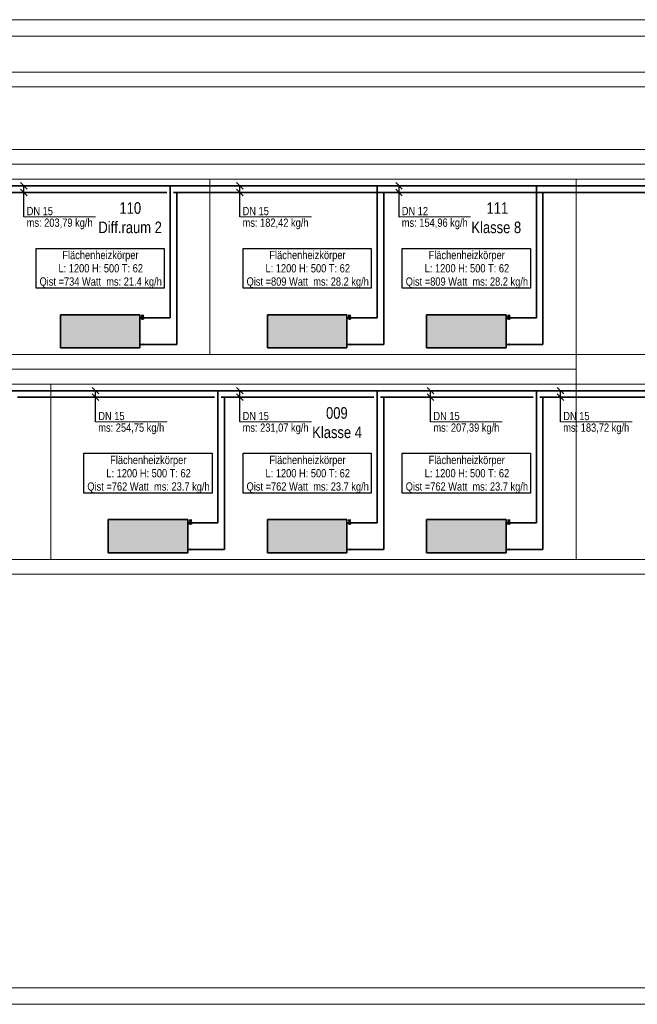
# Model space of a CAD drawing. Extents: x -88 to 926, y 37 to 334.
# Tile 3 of 12: x 329 to 515, y 37 to 334. Entities that reach past the tile are written whole.
import ezdxf
from ezdxf.lldxf.tags import DXFTag

# ---------------------------------------------------------------- set-up
doc = ezdxf.new("R2010")
doc.units = 0
doc.layers.get('0').update_dxf_attribs({"lineweight": 13})
for name, color, linetype, lineweight, true_color in [('H_BI_Heizkoerper', 1, 'Continuous', 35, 0xff0000), ('H_BI_Heizkoerperflaeche', 7, 'Continuous', 35, 0xffcccc), ('H_BI_Ruecklauf', 5, 'fein_strichliert', 35, 0x0000ff), ('H_BI_Vorlauf', 7, 'Continuous', 35, 0xed0e24), ('X_BI_Schemaaufbau', 9, 'Continuous', 18, 0x808080)]:
    doc.layers.add(name, color=color, linetype=linetype, lineweight=lineweight, true_color=true_color)
for name, color, linetype, lineweight in [('H_BI_Heizkoerpertext', 7, 'Continuous', 25), ('H_BI_Text', 7, 'Continuous', 25), ('X_BI_Geometrie', 7, 'Continuous', 13)]:
    doc.layers.add(name, color=color, linetype=linetype, lineweight=lineweight)
doc.styles.get("Standard").update_dxf_attribs({"font": 'arial.ttf'})
tags = doc.linetypes.add('fein_strichliert', pattern=[4, 1, -2, 1]).pattern_tags.tags
tags[8:9] = [DXFTag(74, 4), DXFTag(75, 0), DXFTag(340, '0'), DXFTag(46, 0.0), DXFTag(50, 0.0), DXFTag(44, 0.0), DXFTag(45, 0.0)]
tags[6:7] = [DXFTag(74, 4), DXFTag(75, 0), DXFTag(340, '0'), DXFTag(46, 0.0), DXFTag(50, 0.0), DXFTag(44, 0.0), DXFTag(45, 0.0)]
tags[4:5] = [DXFTag(74, 4), DXFTag(75, 0), DXFTag(340, '0'), DXFTag(46, 0.0), DXFTag(50, 0.0), DXFTag(44, 0.0), DXFTag(45, 0.0)]

# ---------------------------------------------------------------- blocks, each defined once
blk = doc.blocks.new('Blockreferenz-A03ENM1PI0', base_point=(-88.02, 36.58))
at = {"color": 0, "linetype": 'ByBlock', "lineweight": -2, "ltscale": 0.13}
for p, q in [((925.98, 333.58), (-88.02, 333.58)), ((920.98, 328.58), (-68.02, 328.58)), ((-68.02, 41.58), (920.98, 41.58)), ((-88.02, 36.58), (925.98, 36.58))]:
    blk.add_line(p, q, dxfattribs=at)
blk = doc.blocks.new('Polylinie-A03ENM1RI0', base_point=(-31.31, 170.78))
at = {"color": 0, "linetype": 'ByBlock', "lineweight": -2, "ltscale": 0.18}
for p, q in [((-31.31, 223.68), (431.13, 223.68)), ((431.13, 223.68), (904.21, 223.68)), ((904.21, 170.78), (-31.31, 170.78))]:
    blk.add_line(p, q, dxfattribs=at)
blk = doc.blocks.new('Polylinie-A03ENM1TI0', base_point=(-31.31, 232.6))
at = {"color": 0, "linetype": 'ByBlock', "lineweight": -2, "ltscale": 0.18}
for p, q in [((-31.31, 285.5), (431.13, 285.5)), ((431.13, 285.5), (904.21, 285.5)), ((904.21, 232.6), (-31.31, 232.6))]:
    blk.add_line(p, q, dxfattribs=at)
blk = doc.blocks.new('Polylinie-A03ENM1VI0', base_point=(-31.31, 294.42))
at = {"color": 0, "linetype": 'ByBlock', "lineweight": -2, "ltscale": 0.18}
for p, q in [((-31.31, 313.33), (788.17, 313.33)), ((904.21, 294.42), (-31.31, 294.42))]:
    blk.add_line(p, q, dxfattribs=at)
blk = doc.blocks.new('Heizkörper-A03ENM53I0', base_point=(355.29, 172.78))
at = {"color": 0, "linetype": 'ByBlock', "lineweight": -2, "ltscale": 0.35}
for p, q in [((379.29, 182.78), (355.29, 182.78)), ((355.29, 182.78), (355.29, 172.78)), ((379.29, 172.78), (379.29, 182.78)), ((355.29, 172.78), (379.29, 172.78))]:
    blk.add_line(p, q, dxfattribs=at)
at = {"layer": 'H_BI_Heizkoerperflaeche', "linetype": 'ByBlock', "lineweight": -2, "ltscale": 0.35}
blk.add_solid([(379.29, 172.78), (379.29, 182.78), (355.29, 172.78), (355.29, 182.78)], dxfattribs=at)
at = {"layer": 'H_BI_Ruecklauf', "linetype": 'fein_strichliert', "lineweight": -2, "ltscale": 0.35}
blk.add_line((379.29, 173.78), (380.19, 173.78), dxfattribs=at)
blk.add_circle((380.19, 173.78), 0.1, dxfattribs=at)
at = {"layer": 'H_BI_Vorlauf', "linetype": 'ByBlock', "lineweight": -2, "ltscale": 0.35}
for p, q in [((379.29, 181.78), (380.89, 181.78)), ((380.49, 182.58), (379.69, 182.58)), ((380.09, 182.18), (380.09, 182.58))]:
    blk.add_line(p, q, dxfattribs=at)
for radius in [0.4, 0.3, 0.2, 0.1]:
    blk.add_circle((380.09, 181.78), radius, dxfattribs=at)
blk = doc.blocks.new('Bauteilbeschriftung-A03ENM55I0', base_point=(347.97, 190.78))
at = {"color": 0, "lineweight": -2}
for p, q in [((347.97, 202.78), (386.61, 202.78)), ((347.97, 190.78), (347.97, 202.78)), ((386.61, 202.78), (386.61, 190.78)), ((386.61, 190.78), (347.97, 190.78))]:
    blk.add_line(p, q, dxfattribs=at)
at = {"color": 0, "linetype": 'ByBlock', "lineweight": -2, "ltscale": 0.25, "char_height": 2.5, "attachment_point": 1}
for s, insert in [('{\\W0.8;\\fArial;Flächenheizkörper}', (355.89, 202.03)), ('{\\W0.8;\\fArial;L: 1200 H: 500 T: 62}', (354.73, 198.03)), ('{\\W0.8;\\fArial;Qist =762 Watt  ms: 23.7 kg/h}', (349.01, 194.03))]:
    blk.add_mtext(s, dxfattribs=dict(at, insert=insert))
blk = doc.blocks.new('Heizkörper-A03ENM57I0', base_point=(451.29, 172.78))
at = {"color": 0, "linetype": 'ByBlock', "lineweight": -2, "ltscale": 0.35}
for p, q in [((475.29, 182.78), (451.29, 182.78)), ((451.29, 182.78), (451.29, 172.78)), ((475.29, 172.78), (475.29, 182.78)), ((451.29, 172.78), (475.29, 172.78))]:
    blk.add_line(p, q, dxfattribs=at)
at = {"layer": 'H_BI_Heizkoerperflaeche', "linetype": 'ByBlock', "lineweight": -2, "ltscale": 0.35}
blk.add_solid([(475.29, 172.78), (475.29, 182.78), (451.29, 172.78), (451.29, 182.78)], dxfattribs=at)
at = {"layer": 'H_BI_Ruecklauf', "linetype": 'fein_strichliert', "lineweight": -2, "ltscale": 0.35}
blk.add_line((475.29, 173.78), (476.19, 173.78), dxfattribs=at)
blk.add_circle((476.19, 173.78), 0.1, dxfattribs=at)
at = {"layer": 'H_BI_Vorlauf', "linetype": 'ByBlock', "lineweight": -2, "ltscale": 0.35}
for p, q in [((475.29, 181.78), (476.89, 181.78)), ((476.49, 182.58), (475.69, 182.58)), ((476.09, 182.18), (476.09, 182.58))]:
    blk.add_line(p, q, dxfattribs=at)
for radius in [0.4, 0.3, 0.2, 0.1]:
    blk.add_circle((476.09, 181.78), radius, dxfattribs=at)
blk = doc.blocks.new('Bauteilbeschriftung-A03ENM59I0', base_point=(443.97, 190.78))
at = {"color": 0, "lineweight": -2}
for p, q in [((443.97, 202.78), (482.61, 202.78)), ((443.97, 190.78), (443.97, 202.78)), ((482.61, 202.78), (482.61, 190.78)), ((482.61, 190.78), (443.97, 190.78))]:
    blk.add_line(p, q, dxfattribs=at)
at = {"color": 0, "linetype": 'ByBlock', "lineweight": -2, "ltscale": 0.25, "char_height": 2.5, "attachment_point": 1}
for s, insert in [('{\\W0.8;\\fArial;Flächenheizkörper}', (451.89, 202.03)), ('{\\W0.8;\\fArial;L: 1200 H: 500 T: 62}', (450.73, 198.03)), ('{\\W0.8;\\fArial;Qist =762 Watt  ms: 23.7 kg/h}', (445.01, 194.03))]:
    blk.add_mtext(s, dxfattribs=dict(at, insert=insert))
blk = doc.blocks.new('Heizkörper-A03ENM5BI0', base_point=(403.29, 172.78))
at = {"color": 0, "linetype": 'ByBlock', "lineweight": -2, "ltscale": 0.35}
for p, q in [((427.29, 182.78), (403.29, 182.78)), ((403.29, 182.78), (403.29, 172.78)), ((427.29, 172.78), (427.29, 182.78)), ((403.29, 172.78), (427.29, 172.78))]:
    blk.add_line(p, q, dxfattribs=at)
at = {"layer": 'H_BI_Heizkoerperflaeche', "linetype": 'ByBlock', "lineweight": -2, "ltscale": 0.35}
blk.add_solid([(427.29, 172.78), (427.29, 182.78), (403.29, 172.78), (403.29, 182.78)], dxfattribs=at)
at = {"layer": 'H_BI_Ruecklauf', "linetype": 'fein_strichliert', "lineweight": -2, "ltscale": 0.35}
blk.add_line((427.29, 173.78), (428.19, 173.78), dxfattribs=at)
blk.add_circle((428.19, 173.78), 0.1, dxfattribs=at)
at = {"layer": 'H_BI_Vorlauf', "linetype": 'ByBlock', "lineweight": -2, "ltscale": 0.35}
for p, q in [((427.29, 181.78), (428.89, 181.78)), ((428.49, 182.58), (427.69, 182.58)), ((428.09, 182.18), (428.09, 182.58))]:
    blk.add_line(p, q, dxfattribs=at)
for radius in [0.4, 0.3, 0.2, 0.1]:
    blk.add_circle((428.09, 181.78), radius, dxfattribs=at)
blk = doc.blocks.new('Bauteilbeschriftung-A03ENM5DI0', base_point=(395.97, 190.78))
at = {"color": 0, "lineweight": -2}
for p, q in [((395.97, 202.78), (434.61, 202.78)), ((395.97, 190.78), (395.97, 202.78)), ((434.61, 202.78), (434.61, 190.78)), ((434.61, 190.78), (395.97, 190.78))]:
    blk.add_line(p, q, dxfattribs=at)
at = {"color": 0, "linetype": 'ByBlock', "lineweight": -2, "ltscale": 0.25, "char_height": 2.5, "attachment_point": 1}
for s, insert in [('{\\W0.8;\\fArial;Flächenheizkörper}', (403.89, 202.03)), ('{\\W0.8;\\fArial;L: 1200 H: 500 T: 62}', (402.73, 198.03)), ('{\\W0.8;\\fArial;Qist =762 Watt  ms: 23.7 kg/h}', (397.01, 194.03))]:
    blk.add_mtext(s, dxfattribs=dict(at, insert=insert))
blk = doc.blocks.new('Teilstrecke-A03ENM5FI0', base_point=(428.89, 181.78))
at = {"color": 0, "linetype": 'ByBlock', "lineweight": -2, "ltscale": 0.35}
for p, q in [((436.39, 181.78), (436.39, 221.68)), ((428.89, 181.78), (436.39, 181.78))]:
    blk.add_line(p, q, dxfattribs=at)
blk = doc.blocks.new('Teilstrecke-A03ENM5HI0', base_point=(428.19, 173.78))
at = {"color": 0, "linetype": 'ByBlock', "lineweight": -2, "ltscale": 0.35}
for p, q in [((438.39, 173.78), (438.39, 219.68)), ((428.19, 173.78), (438.39, 173.78))]:
    blk.add_line(p, q, dxfattribs=at)
blk = doc.blocks.new('T-Stück-A03ENM5JI0', base_point=(436.01, 221.3))
at = {"color": 0, "lineweight": -2}
for p, q in [((436.01, 221.86), (436.01, 221.49)), ((436.2, 221.3), (436.57, 221.3)), ((436.76, 221.49), (436.76, 221.86))]:
    blk.add_line(p, q, dxfattribs=at)
blk = doc.blocks.new('T-Stück-A03ENM5LI0', base_point=(438.01, 219.3))
at = {"color": 0, "linetype": 'Continuous', "lineweight": -2, "ltscale": 0.35}
for p, q in [((438.01, 219.86), (438.01, 219.49)), ((438.76, 219.49), (438.76, 219.86)), ((438.2, 219.3), (438.57, 219.3))]:
    blk.add_line(p, q, dxfattribs=at)
blk = doc.blocks.new('Teilstrecke-A03ENM5RI0', base_point=(325.97, 221.68))
at = {"color": 0, "linetype": 'ByBlock', "lineweight": -2, "ltscale": 0.35}
blk.add_line((325.97, 221.68), (388.39, 221.68), dxfattribs=at)
blk = doc.blocks.new('Teilstrecke-A03ENM5TI0', base_point=(380.89, 181.78))
at = {"color": 0, "linetype": 'ByBlock', "lineweight": -2, "ltscale": 0.35}
for p, q in [((388.39, 181.78), (388.39, 221.68)), ((380.89, 181.78), (388.39, 181.78))]:
    blk.add_line(p, q, dxfattribs=at)
blk = doc.blocks.new('Teilstrecke-A03ENM5VI0', base_point=(388.39, 221.68))
at = {"color": 0, "linetype": 'ByBlock', "lineweight": -2, "ltscale": 0.35}
blk.add_line((388.39, 221.68), (436.39, 221.68), dxfattribs=at)
blk = doc.blocks.new('T-Stück-A03ENM5XI0', base_point=(388.01, 221.3))
at = {"color": 0, "lineweight": -2}
for p, q in [((388.01, 221.86), (388.01, 221.49)), ((388.2, 221.3), (388.57, 221.3)), ((388.76, 221.49), (388.76, 221.86))]:
    blk.add_line(p, q, dxfattribs=at)
blk = doc.blocks.new('Teilstrecke-A03ENM5ZI0', base_point=(327.97, 219.68))
at = {"color": 0, "linetype": 'ByBlock', "lineweight": -2, "ltscale": 0.35}
for p, q in [((327.97, 219.68), (387.39, 219.68)), ((389.39, 219.68), (390.39, 219.68))]:
    blk.add_line(p, q, dxfattribs=at)
blk = doc.blocks.new('Teilstrecke-A03ENM61I0', base_point=(380.19, 173.78))
at = {"color": 0, "linetype": 'ByBlock', "lineweight": -2, "ltscale": 0.35}
for p, q in [((390.39, 173.78), (390.39, 219.68)), ((380.19, 173.78), (390.39, 173.78))]:
    blk.add_line(p, q, dxfattribs=at)
blk = doc.blocks.new('Teilstrecke-A03ENM63I0', base_point=(390.39, 219.68))
at = {"color": 0, "linetype": 'ByBlock', "lineweight": -2, "ltscale": 0.35}
for p, q in [((390.39, 219.68), (435.39, 219.68)), ((437.39, 219.68), (438.39, 219.68))]:
    blk.add_line(p, q, dxfattribs=at)
blk = doc.blocks.new('T-Stück-A03ENM65I0', base_point=(390.01, 219.3))
at = {"color": 0, "linetype": 'Continuous', "lineweight": -2, "ltscale": 0.35}
for p, q in [((390.01, 219.86), (390.01, 219.49)), ((390.76, 219.49), (390.76, 219.86)), ((390.2, 219.3), (390.57, 219.3))]:
    blk.add_line(p, q, dxfattribs=at)
blk = doc.blocks.new('Teilstrecke-A03ENM73I0', base_point=(476.19, 173.78))
at = {"color": 0, "linetype": 'ByBlock', "lineweight": -2, "ltscale": 0.35}
for p, q in [((486.39, 173.78), (486.39, 219.68)), ((476.19, 173.78), (486.39, 173.78))]:
    blk.add_line(p, q, dxfattribs=at)
blk = doc.blocks.new('Teilstrecke-A03ENM75I0', base_point=(438.39, 219.68))
at = {"color": 0, "linetype": 'ByBlock', "lineweight": -2, "ltscale": 0.35}
for p, q in [((483.39, 219.68), (438.39, 219.68)), ((486.39, 219.68), (485.39, 219.68))]:
    blk.add_line(p, q, dxfattribs=at)
blk = doc.blocks.new('T-Stück-A03ENM77I0', base_point=(486.01, 219.3))
at = {"color": 0, "linetype": 'Continuous', "lineweight": -2, "ltscale": 0.35}
for p, q in [((486.01, 219.86), (486.01, 219.49)), ((486.76, 219.49), (486.76, 219.86)), ((486.2, 219.3), (486.57, 219.3))]:
    blk.add_line(p, q, dxfattribs=at)
blk = doc.blocks.new('Teilstrecke-A03ENM79I0', base_point=(476.89, 181.78))
at = {"color": 0, "linetype": 'ByBlock', "lineweight": -2, "ltscale": 0.35}
for p, q in [((484.39, 181.78), (484.39, 221.68)), ((476.89, 181.78), (484.39, 181.78))]:
    blk.add_line(p, q, dxfattribs=at)
blk = doc.blocks.new('Teilstrecke-A03ENM7BI0', base_point=(436.39, 221.68))
at = {"color": 0, "linetype": 'ByBlock', "lineweight": -2, "ltscale": 0.35}
blk.add_line((484.39, 221.68), (436.39, 221.68), dxfattribs=at)
blk = doc.blocks.new('T-Stück-A03ENM7DI0', base_point=(484.01, 221.3))
at = {"color": 0, "lineweight": -2}
for p, q in [((484.01, 221.86), (484.01, 221.49)), ((484.2, 221.3), (484.57, 221.3)), ((484.76, 221.49), (484.76, 221.86))]:
    blk.add_line(p, q, dxfattribs=at)
blk = doc.blocks.new('Teilstrecke-A03ENM7HI0', base_point=(486.39, 219.68))
at = {"color": 0, "linetype": 'ByBlock', "lineweight": -2, "ltscale": 0.35}
blk.add_line((486.39, 219.68), (517.29, 219.68), dxfattribs=at)
blk = doc.blocks.new('Teilstrecke-A03ENM7PI0', base_point=(484.39, 221.68))
at = {"color": 0, "linetype": 'ByBlock', "lineweight": -2, "ltscale": 0.35}
blk.add_line((484.39, 221.68), (517.99, 221.68), dxfattribs=at)
blk = doc.blocks.new('Heizkörper-A03ENMA7I0', base_point=(340.87, 234.6))
at = {"color": 0, "linetype": 'ByBlock', "lineweight": -2, "ltscale": 0.35}
for p, q in [((364.87, 244.6), (340.87, 244.6)), ((340.87, 244.6), (340.87, 234.6)), ((364.87, 234.6), (364.87, 244.6)), ((340.87, 234.6), (364.87, 234.6))]:
    blk.add_line(p, q, dxfattribs=at)
at = {"layer": 'H_BI_Heizkoerperflaeche', "linetype": 'ByBlock', "lineweight": -2, "ltscale": 0.35}
blk.add_solid([(364.87, 234.6), (364.87, 244.6), (340.87, 234.6), (340.87, 244.6)], dxfattribs=at)
at = {"layer": 'H_BI_Ruecklauf', "linetype": 'fein_strichliert', "lineweight": -2, "ltscale": 0.35}
blk.add_line((364.87, 235.6), (365.77, 235.6), dxfattribs=at)
blk.add_circle((365.77, 235.6), 0.1, dxfattribs=at)
at = {"layer": 'H_BI_Vorlauf', "linetype": 'ByBlock', "lineweight": -2, "ltscale": 0.35}
for p, q in [((364.87, 243.6), (366.47, 243.6)), ((366.07, 244.4), (365.27, 244.4)), ((365.67, 244), (365.67, 244.4))]:
    blk.add_line(p, q, dxfattribs=at)
for radius in [0.4, 0.3, 0.2, 0.1]:
    blk.add_circle((365.67, 243.6), radius, dxfattribs=at)
blk = doc.blocks.new('Bauteilbeschriftung-A03ENMA9I0', base_point=(333.54, 252.6))
at = {"color": 0, "lineweight": -2}
for p, q in [((333.54, 264.6), (372.19, 264.6)), ((333.54, 252.6), (333.54, 264.6)), ((372.19, 264.6), (372.19, 252.6)), ((372.19, 252.6), (333.54, 252.6))]:
    blk.add_line(p, q, dxfattribs=at)
at = {"color": 0, "linetype": 'ByBlock', "lineweight": -2, "ltscale": 0.25, "char_height": 2.5, "attachment_point": 1}
for s, insert in [('{\\W0.8;\\fArial;Flächenheizkörper}', (341.47, 263.85)), ('{\\W0.8;\\fArial;L: 1200 H: 500 T: 62}', (340.31, 259.85)), ('{\\W0.8;\\fArial;Qist =734 Watt  ms: 21.4 kg/h}', (334.59, 255.85))]:
    blk.add_mtext(s, dxfattribs=dict(at, insert=insert))
blk = doc.blocks.new('Teilstrecke-A03ENMABI0', base_point=(365.77, 235.6))
at = {"color": 0, "linetype": 'ByBlock', "lineweight": -2, "ltscale": 0.35}
for p, q in [((375.97, 235.6), (375.97, 281.5)), ((365.77, 235.6), (375.97, 235.6))]:
    blk.add_line(p, q, dxfattribs=at)
blk = doc.blocks.new('Teilstrecke-A03ENMADI0', base_point=(366.47, 243.6))
at = {"color": 0, "linetype": 'ByBlock', "lineweight": -2, "ltscale": 0.35}
for p, q in [((373.97, 243.6), (373.97, 283.5)), ((366.47, 243.6), (373.97, 243.6))]:
    blk.add_line(p, q, dxfattribs=at)
blk = doc.blocks.new('Heizkörper-A03ENMAFI0', base_point=(403.29, 234.6))
at = {"color": 0, "linetype": 'ByBlock', "lineweight": -2, "ltscale": 0.35}
for p, q in [((427.29, 244.6), (403.29, 244.6)), ((403.29, 244.6), (403.29, 234.6)), ((427.29, 234.6), (427.29, 244.6)), ((403.29, 234.6), (427.29, 234.6))]:
    blk.add_line(p, q, dxfattribs=at)
at = {"layer": 'H_BI_Heizkoerperflaeche', "linetype": 'ByBlock', "lineweight": -2, "ltscale": 0.35}
blk.add_solid([(427.29, 234.6), (427.29, 244.6), (403.29, 234.6), (403.29, 244.6)], dxfattribs=at)
at = {"layer": 'H_BI_Ruecklauf', "linetype": 'fein_strichliert', "lineweight": -2, "ltscale": 0.35}
blk.add_line((427.29, 235.6), (428.19, 235.6), dxfattribs=at)
blk.add_circle((428.19, 235.6), 0.1, dxfattribs=at)
at = {"layer": 'H_BI_Vorlauf', "linetype": 'ByBlock', "lineweight": -2, "ltscale": 0.35}
for p, q in [((427.29, 243.6), (428.89, 243.6)), ((428.49, 244.4), (427.69, 244.4)), ((428.09, 244), (428.09, 244.4))]:
    blk.add_line(p, q, dxfattribs=at)
for radius in [0.4, 0.3, 0.2, 0.1]:
    blk.add_circle((428.09, 243.6), radius, dxfattribs=at)
blk = doc.blocks.new('Bauteilbeschriftung-A03ENMAHI0', base_point=(395.97, 252.6))
at = {"color": 0, "lineweight": -2}
for p, q in [((395.97, 264.6), (434.61, 264.6)), ((395.97, 252.6), (395.97, 264.6)), ((434.61, 264.6), (434.61, 252.6)), ((434.61, 252.6), (395.97, 252.6))]:
    blk.add_line(p, q, dxfattribs=at)
at = {"color": 0, "linetype": 'ByBlock', "lineweight": -2, "ltscale": 0.25, "char_height": 2.5, "attachment_point": 1}
for s, insert in [('{\\W0.8;\\fArial;Flächenheizkörper}', (403.89, 263.85)), ('{\\W0.8;\\fArial;L: 1200 H: 500 T: 62}', (402.73, 259.85)), ('{\\W0.8;\\fArial;Qist =809 Watt  ms: 28.2 kg/h}', (397.01, 255.85))]:
    blk.add_mtext(s, dxfattribs=dict(at, insert=insert))
blk = doc.blocks.new('Heizkörper-A03ENMAJI0', base_point=(451.29, 234.6))
at = {"color": 0, "linetype": 'ByBlock', "lineweight": -2, "ltscale": 0.35}
for p, q in [((475.29, 244.6), (451.29, 244.6)), ((451.29, 244.6), (451.29, 234.6)), ((475.29, 234.6), (475.29, 244.6)), ((451.29, 234.6), (475.29, 234.6))]:
    blk.add_line(p, q, dxfattribs=at)
at = {"layer": 'H_BI_Heizkoerperflaeche', "linetype": 'ByBlock', "lineweight": -2, "ltscale": 0.35}
blk.add_solid([(475.29, 234.6), (475.29, 244.6), (451.29, 234.6), (451.29, 244.6)], dxfattribs=at)
at = {"layer": 'H_BI_Ruecklauf', "linetype": 'fein_strichliert', "lineweight": -2, "ltscale": 0.35}
blk.add_line((475.29, 235.6), (476.19, 235.6), dxfattribs=at)
blk.add_circle((476.19, 235.6), 0.1, dxfattribs=at)
at = {"layer": 'H_BI_Vorlauf', "linetype": 'ByBlock', "lineweight": -2, "ltscale": 0.35}
for p, q in [((475.29, 243.6), (476.89, 243.6)), ((476.49, 244.4), (475.69, 244.4)), ((476.09, 244), (476.09, 244.4))]:
    blk.add_line(p, q, dxfattribs=at)
for radius in [0.4, 0.3, 0.2, 0.1]:
    blk.add_circle((476.09, 243.6), radius, dxfattribs=at)
blk = doc.blocks.new('Bauteilbeschriftung-A03ENMALI0', base_point=(443.97, 252.6))
at = {"color": 0, "lineweight": -2}
for p, q in [((443.97, 264.6), (482.61, 264.6)), ((443.97, 252.6), (443.97, 264.6)), ((482.61, 264.6), (482.61, 252.6)), ((482.61, 252.6), (443.97, 252.6))]:
    blk.add_line(p, q, dxfattribs=at)
at = {"color": 0, "linetype": 'ByBlock', "lineweight": -2, "ltscale": 0.25, "char_height": 2.5, "attachment_point": 1}
for s, insert in [('{\\W0.8;\\fArial;Flächenheizkörper}', (451.89, 263.85)), ('{\\W0.8;\\fArial;L: 1200 H: 500 T: 62}', (450.73, 259.85)), ('{\\W0.8;\\fArial;Qist =809 Watt  ms: 28.2 kg/h}', (445.01, 255.85))]:
    blk.add_mtext(s, dxfattribs=dict(at, insert=insert))
blk = doc.blocks.new('Teilstrecke-A03ENMBNI0', base_point=(486.39, 281.5))
at = {"color": 0, "linetype": 'ByBlock', "lineweight": -2, "ltscale": 0.35}
for p, q in [((486.39, 281.5), (670.36, 281.5)), ((672.36, 281.5), (673.36, 281.5))]:
    blk.add_line(p, q, dxfattribs=at)
blk = doc.blocks.new('Teilstrecke-A03ENMBPI0', base_point=(476.19, 235.6))
at = {"color": 0, "linetype": 'ByBlock', "lineweight": -2, "ltscale": 0.35}
for p, q in [((486.39, 281.5), (486.39, 235.6)), ((486.39, 235.6), (476.19, 235.6))]:
    blk.add_line(p, q, dxfattribs=at)
blk = doc.blocks.new('T-Stück-A03ENMBRI0', base_point=(486.01, 281.12))
at = {"color": 0, "linetype": 'Continuous', "lineweight": -2, "ltscale": 0.35}
for p, q in [((486.01, 281.68), (486.01, 281.31)), ((486.2, 281.12), (486.57, 281.12)), ((486.76, 281.31), (486.76, 281.68))]:
    blk.add_line(p, q, dxfattribs=at)
blk = doc.blocks.new('Teilstrecke-A03ENMBTI0', base_point=(484.39, 283.5))
at = {"color": 0, "linetype": 'ByBlock', "lineweight": -2, "ltscale": 0.35}
blk.add_line((484.39, 283.5), (671.36, 283.5), dxfattribs=at)
blk = doc.blocks.new('Teilstrecke-A03ENMC5I0', base_point=(313.54, 281.5))
at = {"color": 0, "linetype": 'ByBlock', "lineweight": -2, "ltscale": 0.35}
for p, q in [((313.54, 281.5), (372.97, 281.5)), ((374.97, 281.5), (375.97, 281.5))]:
    blk.add_line(p, q, dxfattribs=at)
blk = doc.blocks.new('Teilstrecke-A03ENMC7I0', base_point=(375.97, 281.5))
at = {"color": 0, "linetype": 'ByBlock', "lineweight": -2, "ltscale": 0.35}
blk.add_line((375.97, 281.5), (438.39, 281.5), dxfattribs=at)
blk = doc.blocks.new('Teilstrecke-A03ENMC9I0', base_point=(311.54, 283.5))
at = {"color": 0, "linetype": 'ByBlock', "lineweight": -2, "ltscale": 0.35}
blk.add_line((311.54, 283.5), (373.97, 283.5), dxfattribs=at)
blk = doc.blocks.new('Teilstrecke-A03ENMCBI0', base_point=(373.97, 283.5))
at = {"color": 0, "linetype": 'ByBlock', "lineweight": -2, "ltscale": 0.35}
blk.add_line((373.97, 283.5), (436.39, 283.5), dxfattribs=at)
blk = doc.blocks.new('Teilstrecke-A03ENMCDI0', base_point=(428.89, 243.6))
at = {"color": 0, "linetype": 'ByBlock', "lineweight": -2, "ltscale": 0.35}
for p, q in [((436.39, 243.6), (436.39, 283.5)), ((428.89, 243.6), (436.39, 243.6))]:
    blk.add_line(p, q, dxfattribs=at)
blk = doc.blocks.new('Teilstrecke-A03ENMCFI0', base_point=(436.39, 283.5))
at = {"color": 0, "linetype": 'ByBlock', "lineweight": -2, "ltscale": 0.35}
blk.add_line((436.39, 283.5), (484.39, 283.5), dxfattribs=at)
blk = doc.blocks.new('Teilstrecke-A03ENMCHI0', base_point=(476.89, 243.6))
at = {"color": 0, "linetype": 'ByBlock', "lineweight": -2, "ltscale": 0.35}
for p, q in [((484.39, 283.5), (484.39, 243.6)), ((484.39, 243.6), (476.89, 243.6))]:
    blk.add_line(p, q, dxfattribs=at)
blk = doc.blocks.new('Teilstrecke-A03ENMCJI0', base_point=(428.19, 235.6))
at = {"color": 0, "linetype": 'ByBlock', "lineweight": -2, "ltscale": 0.35}
for p, q in [((438.39, 235.6), (438.39, 281.5)), ((428.19, 235.6), (438.39, 235.6))]:
    blk.add_line(p, q, dxfattribs=at)
blk = doc.blocks.new('Teilstrecke-A03ENMCLI0', base_point=(438.39, 281.5))
at = {"color": 0, "linetype": 'ByBlock', "lineweight": -2, "ltscale": 0.35}
blk.add_line((438.39, 281.5), (486.39, 281.5), dxfattribs=at)
blk = doc.blocks.new('T-Stück-A03ENMD9I0', base_point=(375.59, 281.12))
at = {"color": 0, "linetype": 'Continuous', "lineweight": -2, "ltscale": 0.35}
for p, q in [((375.59, 281.68), (375.59, 281.31)), ((375.78, 281.12), (376.15, 281.12)), ((376.34, 281.31), (376.34, 281.68))]:
    blk.add_line(p, q, dxfattribs=at)
blk = doc.blocks.new('T-Stück-A03ENMDBI0', base_point=(373.59, 283.12))
at = {"color": 0, "lineweight": -2}
for p, q in [((373.59, 283.68), (373.59, 283.31)), ((373.78, 283.12), (374.15, 283.12)), ((374.34, 283.31), (374.34, 283.68))]:
    blk.add_line(p, q, dxfattribs=at)
blk = doc.blocks.new('T-Stück-A03ENMDDI0', base_point=(438.01, 281.12))
at = {"color": 0, "linetype": 'Continuous', "lineweight": -2, "ltscale": 0.35}
for p, q in [((438.01, 281.68), (438.01, 281.31)), ((438.2, 281.12), (438.57, 281.12)), ((438.76, 281.31), (438.76, 281.68))]:
    blk.add_line(p, q, dxfattribs=at)
blk = doc.blocks.new('T-Stück-A03ENMDFI0', base_point=(436.01, 283.12))
at = {"color": 0, "lineweight": -2}
for p, q in [((436.01, 283.68), (436.01, 283.31)), ((436.2, 283.12), (436.57, 283.12)), ((436.76, 283.31), (436.76, 283.68))]:
    blk.add_line(p, q, dxfattribs=at)
blk = doc.blocks.new('T-Stück-A03ENMDHI0', base_point=(484.01, 283.12))
at = {"color": 0, "lineweight": -2}
for p, q in [((484.01, 283.68), (484.01, 283.31)), ((484.2, 283.12), (484.57, 283.12)), ((484.76, 283.31), (484.76, 283.68))]:
    blk.add_line(p, q, dxfattribs=at)
blk = doc.blocks.new('Bauteilbeschriftung-A03ENME1I0', base_point=(350.48, 209.29))
at = {"color": 0, "linetype": 'ByBlock', "lineweight": -2, "ltscale": 0.25}
for p, q in [((350.48, 222.68), (352.48, 220.68)), ((350.48, 220.68), (352.48, 218.68)), ((351.48, 212.29), (351.48, 221.68))]:
    blk.add_line(p, q, dxfattribs=at)
at = {"color": 0, "lineweight": 18}
blk.add_line((351.48, 212.29), (373.07, 212.29), dxfattribs=at)
at = {"color": 0, "lineweight": -2}
blk.add_circle((351.48, 212.29), 0.01, dxfattribs=at)
at = {"color": 0, "linetype": 'ByBlock', "lineweight": -2, "ltscale": 0.25, "char_height": 2.5, "attachment_point": 1}
for s, insert in [('{\\W0.8;\\fArial;DN 15}', (352.31, 215.29)), ('{\\W0.8;\\fArial;ms: 254,75 kg/h}', (352.31, 211.79))]:
    blk.add_mtext(s, dxfattribs=dict(at, insert=insert))
blk = doc.blocks.new('Bauteilbeschriftung-A03ENME3I0', base_point=(451.51, 209.29))
at = {"color": 0, "linetype": 'ByBlock', "lineweight": -2, "ltscale": 0.25}
for p, q in [((451.51, 222.68), (453.51, 220.68)), ((451.51, 220.68), (453.51, 218.68)), ((452.51, 212.29), (452.51, 221.68))]:
    blk.add_line(p, q, dxfattribs=at)
at = {"color": 0, "lineweight": 18}
blk.add_line((452.51, 212.29), (474.1, 212.29), dxfattribs=at)
at = {"color": 0, "lineweight": -2}
blk.add_circle((452.51, 212.29), 0.01, dxfattribs=at)
at = {"color": 0, "linetype": 'ByBlock', "lineweight": -2, "ltscale": 0.25, "char_height": 2.5, "attachment_point": 1}
for s, insert in [('{\\W0.8;\\fArial;DN 15}', (453.35, 215.29)), ('{\\W0.8;\\fArial;ms: 207,39 kg/h}', (453.35, 211.79))]:
    blk.add_mtext(s, dxfattribs=dict(at, insert=insert))
blk = doc.blocks.new('Bauteilbeschriftung-A03ENME5I0', base_point=(393.98, 209.29))
at = {"color": 0, "linetype": 'ByBlock', "lineweight": -2, "ltscale": 0.25}
for p, q in [((393.98, 222.68), (395.98, 220.68)), ((393.98, 220.68), (395.98, 218.68)), ((394.98, 212.29), (394.98, 221.68))]:
    blk.add_line(p, q, dxfattribs=at)
at = {"color": 0, "lineweight": 18}
blk.add_line((394.98, 212.29), (416.57, 212.29), dxfattribs=at)
at = {"color": 0, "lineweight": -2}
blk.add_circle((394.98, 212.29), 0.01, dxfattribs=at)
at = {"color": 0, "linetype": 'ByBlock', "lineweight": -2, "ltscale": 0.25, "char_height": 2.5, "attachment_point": 1}
for s, insert in [('{\\W0.8;\\fArial;DN 15}', (395.82, 215.29)), ('{\\W0.8;\\fArial;ms: 231,07 kg/h}', (395.82, 211.79))]:
    blk.add_mtext(s, dxfattribs=dict(at, insert=insert))
blk = doc.blocks.new('Bauteilbeschriftung-A03ENME7I0', base_point=(490.68, 209.29))
at = {"color": 0, "linetype": 'ByBlock', "lineweight": -2, "ltscale": 0.25}
for p, q in [((490.68, 222.68), (492.68, 220.68)), ((490.68, 220.68), (492.68, 218.68)), ((491.68, 212.29), (491.68, 221.68))]:
    blk.add_line(p, q, dxfattribs=at)
at = {"color": 0, "lineweight": 18}
blk.add_line((491.68, 212.29), (513.27, 212.29), dxfattribs=at)
at = {"color": 0, "lineweight": -2}
blk.add_circle((491.68, 212.29), 0.01, dxfattribs=at)
at = {"color": 0, "linetype": 'ByBlock', "lineweight": -2, "ltscale": 0.25, "char_height": 2.5, "attachment_point": 1}
for s, insert in [('{\\W0.8;\\fArial;DN 15}', (492.51, 215.29)), ('{\\W0.8;\\fArial;ms: 183,72 kg/h}', (492.51, 211.79))]:
    blk.add_mtext(s, dxfattribs=dict(at, insert=insert))
blk = doc.blocks.new('Bauteilbeschriftung-A03ENMERI0', base_point=(441.98, 271.11))
at = {"color": 0, "linetype": 'ByBlock', "lineweight": -2, "ltscale": 0.25}
for p, q in [((441.98, 284.5), (443.98, 282.5)), ((441.98, 282.5), (443.98, 280.5)), ((442.98, 274.11), (442.98, 283.5))]:
    blk.add_line(p, q, dxfattribs=at)
at = {"color": 0, "lineweight": 18}
blk.add_line((442.98, 274.11), (464.57, 274.11), dxfattribs=at)
at = {"color": 0, "lineweight": -2}
blk.add_circle((442.98, 274.11), 0.01, dxfattribs=at)
at = {"color": 0, "linetype": 'ByBlock', "lineweight": -2, "ltscale": 0.25, "char_height": 2.5, "attachment_point": 1}
for s, insert in [('{\\W0.8;\\fArial;DN 12}', (443.82, 277.11)), ('{\\W0.8;\\fArial;ms: 154,96 kg/h}', (443.82, 273.61))]:
    blk.add_mtext(s, dxfattribs=dict(at, insert=insert))
blk = doc.blocks.new('Bauteilbeschriftung-A03ENMETI0', base_point=(393.98, 271.11))
at = {"color": 0, "linetype": 'ByBlock', "lineweight": -2, "ltscale": 0.25}
for p, q in [((393.98, 284.5), (395.98, 282.5)), ((393.98, 282.5), (395.98, 280.5)), ((394.98, 274.11), (394.98, 283.5))]:
    blk.add_line(p, q, dxfattribs=at)
at = {"color": 0, "lineweight": 18}
blk.add_line((394.98, 274.11), (416.57, 274.11), dxfattribs=at)
at = {"color": 0, "lineweight": -2}
blk.add_circle((394.98, 274.11), 0.01, dxfattribs=at)
at = {"color": 0, "linetype": 'ByBlock', "lineweight": -2, "ltscale": 0.25, "char_height": 2.5, "attachment_point": 1}
for s, insert in [('{\\W0.8;\\fArial;DN 15}', (395.82, 277.11)), ('{\\W0.8;\\fArial;ms: 182,42 kg/h}', (395.82, 273.61))]:
    blk.add_mtext(s, dxfattribs=dict(at, insert=insert))
blk = doc.blocks.new('Bauteilbeschriftung-A03ENMEVI0', base_point=(328.89, 271.11))
at = {"color": 0, "linetype": 'ByBlock', "lineweight": -2, "ltscale": 0.25}
for p, q in [((328.89, 284.5), (330.89, 282.5)), ((328.89, 282.5), (330.89, 280.5)), ((329.89, 274.11), (329.89, 283.5))]:
    blk.add_line(p, q, dxfattribs=at)
at = {"color": 0, "lineweight": 18}
blk.add_line((329.89, 274.11), (351.47, 274.11), dxfattribs=at)
at = {"color": 0, "lineweight": -2}
blk.add_circle((329.89, 274.11), 0.01, dxfattribs=at)
at = {"color": 0, "linetype": 'ByBlock', "lineweight": -2, "ltscale": 0.25, "char_height": 2.5, "attachment_point": 1}
for s, insert in [('{\\W0.8;\\fArial;DN 15}', (330.72, 277.11)), ('{\\W0.8;\\fArial;ms: 203,79 kg/h}', (330.72, 273.61))]:
    blk.add_mtext(s, dxfattribs=dict(at, insert=insert))

msp = doc.modelspace()

# ---------------------------------------------------------------- linework, layer by layer
at = {"layer": 'X_BI_Schemaaufbau', "ltscale": 0.18}
for p, q in [((-39.61, 317.79), (904.21, 317.79)), ((-31.31, 289.96), (904.21, 289.96)), ((385.97, 232.6), (385.97, 285.5)), ((496.39, 170.78), (496.39, 285.5)), ((-31.31, 228.14), (496.39, 228.14)), ((337.97, 170.78), (337.97, 223.68)), ((-31.31, 166.32), (788.17, 166.32))]:
    msp.add_line(p, q, dxfattribs=at)

# ---------------------------------------------------------------- block references
at = {"layer": 'H_BI_Heizkoerper', "ltscale": 0.35}
for name, p in [('Heizkörper-A03ENMA7I0', (340.87, 234.6)), ('Heizkörper-A03ENMAFI0', (403.29, 234.6)), ('Heizkörper-A03ENMAJI0', (451.29, 234.6)), ('Heizkörper-A03ENM53I0', (355.29, 172.78)), ('Heizkörper-A03ENM5BI0', (403.29, 172.78)), ('Heizkörper-A03ENM57I0', (451.29, 172.78))]:
    msp.add_blockref(name, p, dxfattribs=at)
at = {"layer": 'H_BI_Heizkoerpertext', "ltscale": 0.25}
for name, p in [('Bauteilbeschriftung-A03ENMA9I0', (333.54, 252.6)), ('Bauteilbeschriftung-A03ENMAHI0', (395.97, 252.6)), ('Bauteilbeschriftung-A03ENMALI0', (443.97, 252.6)), ('Bauteilbeschriftung-A03ENM55I0', (347.97, 190.78)), ('Bauteilbeschriftung-A03ENM5DI0', (395.97, 190.78)), ('Bauteilbeschriftung-A03ENM59I0', (443.97, 190.78))]:
    msp.add_blockref(name, p, dxfattribs=at)
at = {"layer": 'H_BI_Ruecklauf', "ltscale": 0.35}
for name, p in [('Teilstrecke-A03ENMC5I0', (313.54, 281.5)), ('Teilstrecke-A03ENMABI0', (365.77, 235.6)), ('T-Stück-A03ENMD9I0', (375.59, 281.12)), ('Teilstrecke-A03ENMC7I0', (375.97, 281.5)), ('Teilstrecke-A03ENMCJI0', (428.19, 235.6)), ('T-Stück-A03ENMDDI0', (438.01, 281.12)), ('Teilstrecke-A03ENMCLI0', (438.39, 281.5)), ('Teilstrecke-A03ENMBPI0', (476.19, 235.6)), ('T-Stück-A03ENMBRI0', (486.01, 281.12)), ('Teilstrecke-A03ENMBNI0', (486.39, 281.5)), ('T-Stück-A03ENM65I0', (390.01, 219.3)), ('T-Stück-A03ENM5LI0', (438.01, 219.3)), ('T-Stück-A03ENM77I0', (486.01, 219.3)), ('Teilstrecke-A03ENM5ZI0', (327.97, 219.68)), ('Teilstrecke-A03ENM61I0', (380.19, 173.78)), ('Teilstrecke-A03ENM63I0', (390.39, 219.68)), ('Teilstrecke-A03ENM5HI0', (428.19, 173.78)), ('Teilstrecke-A03ENM75I0', (438.39, 219.68)), ('Teilstrecke-A03ENM73I0', (476.19, 173.78)), ('Teilstrecke-A03ENM7HI0', (486.39, 219.68))]:
    msp.add_blockref(name, p, dxfattribs=at)
at = {"layer": 'H_BI_Text', "ltscale": 0.25}
for name, p in [('Bauteilbeschriftung-A03ENMEVI0', (328.89, 271.11)), ('Bauteilbeschriftung-A03ENMETI0', (393.98, 271.11)), ('Bauteilbeschriftung-A03ENMERI0', (441.98, 271.11)), ('Bauteilbeschriftung-A03ENME1I0', (350.48, 209.29)), ('Bauteilbeschriftung-A03ENME5I0', (393.98, 209.29)), ('Bauteilbeschriftung-A03ENME3I0', (451.51, 209.29)), ('Bauteilbeschriftung-A03ENME7I0', (490.68, 209.29))]:
    msp.add_blockref(name, p, dxfattribs=at)
at = {"layer": 'H_BI_Vorlauf', "ltscale": 0.35}
for name, p in [('Teilstrecke-A03ENMC9I0', (311.54, 283.5)), ('Teilstrecke-A03ENMADI0', (366.47, 243.6)), ('T-Stück-A03ENMDBI0', (373.59, 283.12)), ('Teilstrecke-A03ENMCBI0', (373.97, 283.5)), ('Teilstrecke-A03ENMCDI0', (428.89, 243.6)), ('T-Stück-A03ENMDFI0', (436.01, 283.12)), ('Teilstrecke-A03ENMCFI0', (436.39, 283.5)), ('Teilstrecke-A03ENMCHI0', (476.89, 243.6)), ('T-Stück-A03ENMDHI0', (484.01, 283.12)), ('Teilstrecke-A03ENMBTI0', (484.39, 283.5)), ('Teilstrecke-A03ENM5RI0', (325.97, 221.68)), ('Teilstrecke-A03ENM5TI0', (380.89, 181.78)), ('T-Stück-A03ENM5XI0', (388.01, 221.3)), ('Teilstrecke-A03ENM5VI0', (388.39, 221.68)), ('Teilstrecke-A03ENM5FI0', (428.89, 181.78)), ('T-Stück-A03ENM5JI0', (436.01, 221.3)), ('Teilstrecke-A03ENM7BI0', (436.39, 221.68)), ('Teilstrecke-A03ENM79I0', (476.89, 181.78)), ('T-Stück-A03ENM7DI0', (484.01, 221.3)), ('Teilstrecke-A03ENM7PI0', (484.39, 221.68))]:
    msp.add_blockref(name, p, dxfattribs=at)
at = {"layer": 'X_BI_Geometrie', "ltscale": 0.13}
msp.add_blockref('Blockreferenz-A03ENM1PI0', (-88.02, 36.58), dxfattribs=at)
at = {"layer": 'X_BI_Schemaaufbau', "ltscale": 0.18}
for name, p in [('Polylinie-A03ENM1VI0', (-31.31, 294.42)), ('Polylinie-A03ENM1TI0', (-31.31, 232.6)), ('Polylinie-A03ENM1RI0', (-31.31, 170.78))]:
    msp.add_blockref(name, p, dxfattribs=at)

# ---------------------------------------------------------------- texts
at = {"layer": 'X_BI_Schemaaufbau', "ltscale": 0.18, "char_height": 3.5, "attachment_point": 1}
for s, insert in [('{\\W0.8;\\fArial;110}', (358.7, 278.53)), ('{\\W0.8;\\fArial;111}', (469.38, 278.53)), ('{\\W0.8;\\fArial;Diff.raum 2}', (352.35, 272.69)), ('{\\W0.8;\\fArial;Klasse 8}', (464.81, 272.69)), ('{\\W0.8;\\fArial;009}', (420.98, 216.71)), ('{\\W0.8;\\fArial;Klasse 4}', (416.81, 210.87))]:
    msp.add_mtext(s, dxfattribs=dict(at, insert=insert))

doc.saveas('drawing.dxf')
